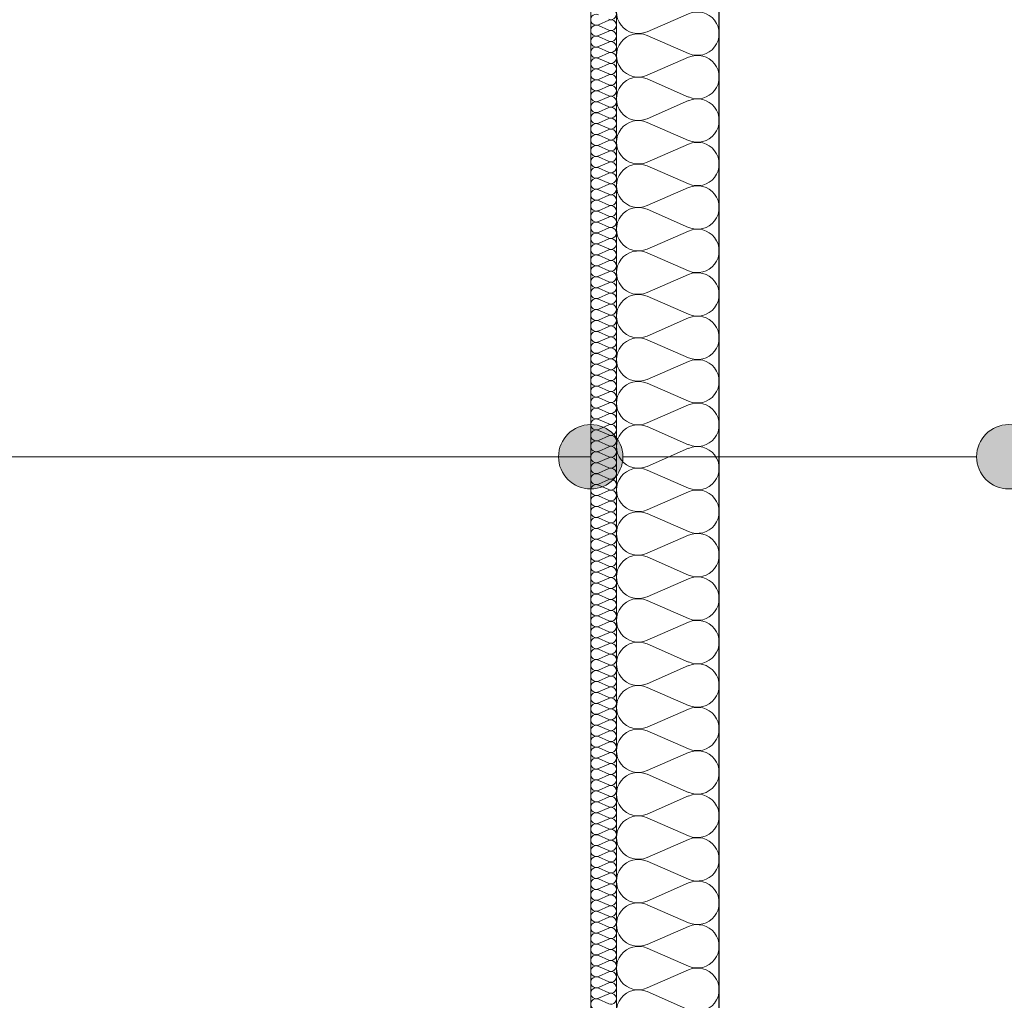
# Model space of a CAD drawing. Extents: x -440864 to -355682, y 13652 to 155872.
# Tile 64 of 179: x -431373 to -429842, y 68226 to 69750. Entities that reach past the tile are written whole.
import ezdxf

# ---------------------------------------------------------------- set-up
doc = ezdxf.new("R2010")
doc.units = 0
doc.header["$MEASUREMENT"] = 0
for name, color, linetype in [('#podkład', 252, 'Continuous'), ('Arch ocieplenie', 252, 'Continuous'), ('Arch opisy', 252, 'Continuous'), ('Inwent Izolacje', 252, 'Continuous')]:
    doc.layers.add(name, color=color, linetype=linetype)
for name, color, linetype, lineweight in [('Arch ocieplenie_Nr_Pióra__9', 252, 'Continuous', 13), ('Arch opisy_Nr_Pióra__21', 252, 'Continuous', 9), ('Arch wykończenie_Nr_Pióra__3', 252, 'Continuous', 18), ('Inwent Izolacje_Nr_Pióra__2', 252, 'Continuous', 13), ('INWENT.ŚCIANY_Nr_Pióra__1', 252, 'Continuous', 25), ('INWENT.ŚCIANY_Nr_Pióra__2', 252, 'Continuous', 13)]:
    doc.layers.add(name, color=color, linetype=linetype, lineweight=lineweight)

# ---------------------------------------------------------------- blocks, each defined once
blk = doc.blocks.new('Izolacja cieplna 14_200', base_point=(-430484.9, 72292.6))
at = {"layer": 'Arch ocieplenie_Nr_Pióra__9', "linetype": 'Continuous'}
for p, q in [((-430456.9, 70897.9), (-430473, 70890.8)), ((-430473, 70889.4), (-430456.9, 70882.3)), ((-430456.9, 70880.9), (-430473, 70873.8)), ((-430473, 70872.4), (-430456.9, 70865.3)), ((-430456.9, 70863.9), (-430473, 70856.8)), ((-430473, 70855.4), (-430456.9, 70848.3)), ((-430456.9, 70846.9), (-430473, 70839.8)), ((-430473, 70838.4), (-430456.9, 70831.3)), ((-430456.9, 70829.9), (-430473, 70822.8)), ((-430473, 70821.4), (-430456.9, 70814.3)), ((-430456.9, 70812.9), (-430473, 70805.8)), ((-430473, 70804.4), (-430456.9, 70797.3)), ((-430456.9, 70795.9), (-430473, 70788.8)), ((-430473, 70787.4), (-430456.9, 70780.3)), ((-430456.9, 70778.9), (-430473, 70771.8)), ((-430473, 70770.4), (-430456.9, 70763.3)), ((-430456.9, 70761.9), (-430473, 70754.8)), ((-430473, 70753.4), (-430456.9, 70746.3)), ((-430456.9, 70744.9), (-430473, 70737.8)), ((-430473, 70736.4), (-430456.9, 70729.3)), ((-430456.9, 70727.9), (-430473, 70720.8)), ((-430473, 70719.4), (-430456.9, 70712.3)), ((-430456.9, 70710.9), (-430473, 70703.8)), ((-430473, 70702.4), (-430456.9, 70695.3)), ((-430456.9, 70693.9), (-430473, 70686.8)), ((-430473, 70685.4), (-430456.9, 70678.3)), ((-430456.9, 70676.9), (-430473, 70669.8)), ((-430473, 70668.4), (-430456.9, 70661.3)), ((-430456.9, 70659.9), (-430473, 70652.8)), ((-430473, 70651.4), (-430456.9, 70644.3)), ((-430456.9, 70642.9), (-430473, 70635.8)), ((-430473, 70634.4), (-430456.9, 70627.3)), ((-430456.9, 70625.9), (-430473, 70618.8)), ((-430473, 70617.4), (-430456.9, 70610.3)), ((-430456.9, 70608.9), (-430473, 70601.8)), ((-430473, 70600.4), (-430456.9, 70593.3)), ((-430456.9, 70591.9), (-430473, 70584.8)), ((-430473, 70583.4), (-430456.9, 70576.3)), ((-430456.9, 70574.9), (-430473, 70567.8)), ((-430473, 70566.4), (-430456.9, 70559.3)), ((-430456.9, 70557.9), (-430473, 70550.8)), ((-430473, 70549.4), (-430456.9, 70542.3)), ((-430456.9, 70540.9), (-430473, 70533.8)), ((-430473, 70532.4), (-430456.9, 70525.3)), ((-430456.9, 70523.9), (-430473, 70516.8)), ((-430473, 70515.4), (-430456.9, 70508.3)), ((-430456.9, 70506.9), (-430473, 70499.8)), ((-430473, 70498.4), (-430456.9, 70491.3)), ((-430456.9, 70489.9), (-430473, 70482.8)), ((-430473, 70481.4), (-430456.9, 70474.3)), ((-430456.9, 70472.9), (-430473, 70465.8)), ((-430473, 70464.4), (-430456.9, 70457.3)), ((-430456.9, 70455.9), (-430473, 70448.8)), ((-430473, 70447.4), (-430456.9, 70440.3)), ((-430456.9, 70438.9), (-430473, 70431.8)), ((-430473, 70430.4), (-430456.9, 70423.3)), ((-430456.9, 70421.9), (-430473, 70414.8)), ((-430473, 70413.4), (-430456.9, 70406.3)), ((-430456.9, 70404.9), (-430473, 70397.8)), ((-430473, 70396.4), (-430456.9, 70389.3)), ((-430456.9, 70387.9), (-430473, 70380.8)), ((-430473, 70379.4), (-430456.9, 70372.3)), ((-430456.9, 70370.9), (-430473, 70363.8)), ((-430473, 70362.4), (-430456.9, 70355.3)), ((-430456.9, 70353.9), (-430473, 70346.8)), ((-430473, 70345.4), (-430456.9, 70338.3)), ((-430456.9, 70336.9), (-430473, 70329.8)), ((-430473, 70328.4), (-430456.9, 70321.3)), ((-430456.9, 70319.9), (-430473, 70312.8)), ((-430473, 70311.4), (-430456.9, 70304.3)), ((-430456.9, 70302.9), (-430473, 70295.8)), ((-430473, 70294.4), (-430456.9, 70287.3)), ((-430456.9, 70285.9), (-430473, 70278.8)), ((-430473, 70277.4), (-430456.9, 70270.3)), ((-430456.9, 70268.9), (-430473, 70261.8)), ((-430473, 70260.4), (-430456.9, 70253.3)), ((-430456.9, 70251.9), (-430473, 70244.8)), ((-430473, 70243.4), (-430456.9, 70236.3)), ((-430456.9, 70234.9), (-430473, 70227.8)), ((-430473, 70226.4), (-430456.9, 70219.3)), ((-430456.9, 70217.9), (-430473, 70210.8)), ((-430473, 70209.4), (-430456.9, 70202.3)), ((-430456.9, 70200.9), (-430473, 70193.8)), ((-430473, 70192.4), (-430456.9, 70185.3)), ((-430456.9, 70183.9), (-430473, 70176.8)), ((-430473, 70175.4), (-430456.9, 70168.3)), ((-430456.9, 70166.9), (-430473, 70159.8)), ((-430473, 70158.4), (-430456.9, 70151.3)), ((-430456.9, 70149.9), (-430473, 70142.8)), ((-430473, 70141.4), (-430456.9, 70134.3)), ((-430456.9, 70132.9), (-430473, 70125.8)), ((-430473, 70124.4), (-430456.9, 70117.3)), ((-430456.9, 70115.9), (-430473, 70108.8)), ((-430473, 70107.4), (-430456.9, 70100.3)), ((-430456.9, 70098.9), (-430473, 70091.8)), ((-430473, 70090.4), (-430456.9, 70083.3)), ((-430456.9, 70081.9), (-430473, 70074.8)), ((-430473, 70073.4), (-430456.9, 70066.3)), ((-430456.9, 70064.9), (-430473, 70057.8)), ((-430473, 70056.4), (-430456.9, 70049.3)), ((-430456.9, 70047.9), (-430473, 70040.8)), ((-430473, 70039.4), (-430456.9, 70032.3)), ((-430456.9, 70030.9), (-430473, 70023.8)), ((-430473, 70022.4), (-430456.9, 70015.3)), ((-430456.9, 70013.9), (-430473, 70006.8)), ((-430473, 70005.4), (-430456.9, 69998.3)), ((-430456.9, 69996.9), (-430473, 69989.8)), ((-430473, 69988.4), (-430456.9, 69981.3)), ((-430456.9, 69979.9), (-430473, 69972.8)), ((-430473, 69971.4), (-430456.9, 69964.3)), ((-430456.9, 69962.9), (-430473, 69955.8)), ((-430473, 69954.4), (-430456.9, 69947.3)), ((-430456.9, 69945.9), (-430473, 69938.8)), ((-430473, 69937.4), (-430456.9, 69930.3)), ((-430456.9, 69928.9), (-430473, 69921.8)), ((-430473, 69920.4), (-430456.9, 69913.3)), ((-430456.9, 69911.9), (-430473, 69904.8)), ((-430473, 69903.4), (-430456.9, 69896.3)), ((-430456.9, 69894.9), (-430473, 69887.8)), ((-430473, 69886.4), (-430456.9, 69879.3)), ((-430456.9, 69877.9), (-430473, 69870.8)), ((-430473, 69869.4), (-430456.9, 69862.3)), ((-430456.9, 69860.9), (-430473, 69853.8)), ((-430473, 69852.4), (-430456.9, 69845.3)), ((-430456.9, 69843.9), (-430473, 69836.8)), ((-430473, 69835.4), (-430456.9, 69828.3)), ((-430456.9, 69826.9), (-430473, 69819.8)), ((-430473, 69818.4), (-430456.9, 69811.3)), ((-430456.9, 69809.9), (-430473, 69802.8)), ((-430473, 69801.4), (-430456.9, 69794.3)), ((-430456.9, 69792.9), (-430473, 69785.8)), ((-430473, 69784.4), (-430456.9, 69777.3)), ((-430456.9, 69775.9), (-430473, 69768.8)), ((-430473, 69767.4), (-430456.9, 69760.3)), ((-430456.9, 69758.9), (-430473, 69751.8)), ((-430473, 69750.4), (-430456.9, 69743.3)), ((-430456.9, 69741.9), (-430473, 69734.8)), ((-430473, 69733.4), (-430456.9, 69726.3)), ((-430456.9, 69724.9), (-430473, 69717.8)), ((-430473, 69716.4), (-430456.9, 69709.3)), ((-430456.9, 69707.9), (-430473, 69700.8)), ((-430473, 69699.4), (-430456.9, 69692.3)), ((-430456.9, 69690.9), (-430473, 69683.8)), ((-430473, 69682.4), (-430456.9, 69675.3)), ((-430456.9, 69673.9), (-430473, 69666.8)), ((-430473, 69665.4), (-430456.9, 69658.3)), ((-430456.9, 69656.9), (-430473, 69649.8)), ((-430473, 69648.4), (-430456.9, 69641.3)), ((-430456.9, 69639.9), (-430473, 69632.8)), ((-430473, 69631.4), (-430456.9, 69624.3)), ((-430456.9, 69622.9), (-430473, 69615.8)), ((-430473, 69614.4), (-430456.9, 69607.3)), ((-430456.9, 69605.9), (-430473, 69598.8)), ((-430473, 69597.4), (-430456.9, 69590.3)), ((-430456.9, 69588.9), (-430473, 69581.8)), ((-430473, 69580.4), (-430456.9, 69573.3)), ((-430456.9, 69571.9), (-430473, 69564.8)), ((-430473, 69563.4), (-430456.9, 69556.3)), ((-430456.9, 69554.9), (-430473, 69547.8)), ((-430473, 69546.4), (-430456.9, 69539.3)), ((-430456.9, 69537.9), (-430473, 69530.8)), ((-430473, 69529.4), (-430456.9, 69522.3)), ((-430456.9, 69520.9), (-430473, 69513.8)), ((-430473, 69512.4), (-430456.9, 69505.3)), ((-430456.9, 69503.9), (-430473, 69496.8)), ((-430473, 69495.4), (-430456.9, 69488.3)), ((-430456.9, 69486.9), (-430473, 69479.8)), ((-430473, 69478.4), (-430456.9, 69471.3)), ((-430456.9, 69469.9), (-430473, 69462.8)), ((-430473, 69461.4), (-430456.9, 69454.3)), ((-430456.9, 69452.9), (-430473, 69445.8)), ((-430473, 69444.4), (-430456.9, 69437.3)), ((-430456.9, 69435.9), (-430473, 69428.8)), ((-430473, 69427.4), (-430456.9, 69420.3)), ((-430456.9, 69418.9), (-430473, 69411.8)), ((-430473, 69410.4), (-430456.9, 69403.3)), ((-430456.9, 69401.9), (-430473, 69394.8)), ((-430473, 69393.4), (-430456.9, 69386.3)), ((-430456.9, 69384.9), (-430473, 69377.8)), ((-430473, 69376.4), (-430456.9, 69369.3))]:
    blk.add_line(p, q, dxfattribs=at)
for centre, start_param, end_param in [((-430453.5, 70907.1), 4.299595, 8.266775), ((-430476.4, 70898.6), 1.158004, 5.125183), ((-430476.4, 70881.6), 1.158004, 5.125183), ((-430453.5, 70890.1), 4.299595, 8.266775), ((-430476.4, 70864.6), 1.158004, 5.125183), ((-430453.5, 70873.1), 4.299595, 8.266775), ((-430476.4, 70847.6), 1.158004, 5.125183), ((-430453.5, 70856.1), 4.299595, 8.266775), ((-430476.4, 70830.6), 1.158004, 5.125183), ((-430453.5, 70839.1), 4.299595, 8.266775), ((-430453.5, 70822.1), 4.299595, 8.266775), ((-430476.4, 70813.6), 1.158004, 5.125183), ((-430453.5, 70805.1), 4.299595, 8.266775), ((-430476.4, 70796.6), 1.158004, 5.125183), ((-430453.5, 70788.1), 4.299595, 8.266775), ((-430476.4, 70779.6), 1.158004, 5.125183), ((-430453.5, 70771.1), 4.299595, 8.266775), ((-430476.4, 70762.6), 1.158004, 5.125183), ((-430453.5, 70754.1), 4.299595, 8.266775), ((-430476.4, 70745.6), 1.158004, 5.125183), ((-430476.4, 70728.6), 1.158004, 5.125183), ((-430453.5, 70737.1), 4.299595, 8.266775), ((-430476.4, 70711.6), 1.158004, 5.125183), ((-430453.5, 70720.1), 4.299595, 8.266775), ((-430476.4, 70694.6), 1.158004, 5.125183), ((-430453.5, 70703.1), 4.299595, 8.266775), ((-430476.4, 70677.6), 1.158004, 5.125183), ((-430453.5, 70686.1), 4.299595, 8.266775), ((-430453.5, 70669.1), 4.299595, 8.266775), ((-430476.4, 70660.6), 1.158004, 5.125183), ((-430453.5, 70652.1), 4.299595, 8.266775), ((-430476.4, 70643.6), 1.158004, 5.125183), ((-430453.5, 70635.1), 4.299595, 8.266775), ((-430476.4, 70626.6), 1.158004, 5.125183), ((-430453.5, 70618.1), 4.299595, 8.266775), ((-430476.4, 70609.6), 1.158004, 5.125183), ((-430453.5, 70601.1), 4.299595, 8.266775), ((-430476.4, 70592.6), 1.158004, 5.125183), ((-430476.4, 70575.6), 1.158004, 5.125183), ((-430453.5, 70584.1), 4.299595, 8.266775), ((-430476.4, 70558.6), 1.158004, 5.125183), ((-430453.5, 70567.1), 4.299595, 8.266775), ((-430476.4, 70541.6), 1.158004, 5.125183), ((-430453.5, 70550.1), 4.299595, 8.266775), ((-430476.4, 70524.6), 1.158004, 5.125183), ((-430453.5, 70533.1), 4.299595, 8.266775), ((-430453.5, 70516.1), 4.299595, 8.266775), ((-430476.4, 70507.6), 1.158004, 5.125183), ((-430453.5, 70499.1), 4.299595, 8.266775), ((-430476.4, 70490.6), 1.158004, 5.125183), ((-430453.5, 70482.1), 4.299595, 8.266775), ((-430476.4, 70473.6), 1.158004, 5.125183), ((-430453.5, 70465.1), 4.299595, 8.266775), ((-430476.4, 70456.6), 1.158004, 5.125183), ((-430453.5, 70448.1), 4.299595, 8.266775), ((-430476.4, 70439.6), 1.158004, 5.125183), ((-430476.4, 70422.6), 1.158004, 5.125183), ((-430453.5, 70431.1), 4.299595, 8.266775), ((-430476.4, 70405.6), 1.158004, 5.125183), ((-430453.5, 70414.1), 4.299595, 8.266775), ((-430476.4, 70388.6), 1.158004, 5.125183), ((-430453.5, 70397.1), 4.299595, 8.266775), ((-430476.4, 70371.6), 1.158004, 5.125183), ((-430453.5, 70380.1), 4.299595, 8.266775), ((-430453.5, 70363.1), 4.299595, 8.266775), ((-430476.4, 70354.6), 1.158004, 5.125183), ((-430453.5, 70346.1), 4.299595, 8.266775), ((-430476.4, 70337.6), 1.158004, 5.125183), ((-430453.5, 70329.1), 4.299595, 8.266775), ((-430476.4, 70320.6), 1.158004, 5.125183), ((-430453.5, 70312.1), 4.299595, 8.266775), ((-430476.4, 70303.6), 1.158004, 5.125183), ((-430453.5, 70295.1), 4.299595, 8.266775), ((-430476.4, 70286.6), 1.158004, 5.125183), ((-430476.4, 70269.6), 1.158004, 5.125183), ((-430453.5, 70278.1), 4.299595, 8.266775), ((-430476.4, 70252.6), 1.158004, 5.125183), ((-430453.5, 70261.1), 4.299595, 8.266775), ((-430476.4, 70235.6), 1.158004, 5.125183), ((-430453.5, 70244.1), 4.299595, 8.266775), ((-430476.4, 70218.6), 1.158004, 5.125183), ((-430453.5, 70227.1), 4.299595, 8.266775), ((-430453.5, 70210.1), 4.299595, 8.266775), ((-430476.4, 70201.6), 1.158004, 5.125183), ((-430453.5, 70193.1), 4.299595, 8.266775), ((-430476.4, 70184.6), 1.158004, 5.125183), ((-430453.5, 70176.1), 4.299595, 8.266775), ((-430476.4, 70167.6), 1.158004, 5.125183), ((-430453.5, 70159.1), 4.299595, 8.266775), ((-430476.4, 70150.6), 1.158004, 5.125183), ((-430453.5, 70142.1), 4.299595, 8.266775), ((-430476.4, 70133.6), 1.158004, 5.125183), ((-430476.4, 70116.6), 1.158004, 5.125183), ((-430453.5, 70125.1), 4.299595, 8.266775), ((-430476.4, 70099.6), 1.158004, 5.125183), ((-430453.5, 70108.1), 4.299595, 8.266775), ((-430476.4, 70082.6), 1.158004, 5.125183), ((-430453.5, 70091.1), 4.299595, 8.266775), ((-430476.4, 70065.6), 1.158004, 5.125183), ((-430453.5, 70074.1), 4.299595, 8.266775), ((-430453.5, 70057.1), 4.299595, 8.266775), ((-430476.4, 70048.6), 1.158004, 5.125183), ((-430453.5, 70040.1), 4.299595, 8.266775), ((-430476.4, 70031.6), 1.158004, 5.125183), ((-430453.5, 70023.1), 4.299595, 8.266775), ((-430476.4, 70014.6), 1.158004, 5.125183), ((-430453.5, 70006.1), 4.299595, 8.266775), ((-430476.4, 69997.6), 1.158004, 5.125183), ((-430453.5, 69989.1), 4.299595, 8.266775), ((-430476.4, 69980.6), 1.158004, 5.125183), ((-430476.4, 69963.6), 1.158004, 5.125183), ((-430453.5, 69972.1), 4.299595, 8.266775), ((-430476.4, 69946.6), 1.158004, 5.125183), ((-430453.5, 69955.1), 4.299595, 8.266775), ((-430476.4, 69929.6), 1.158004, 5.125183), ((-430453.5, 69938.1), 4.299595, 8.266775), ((-430476.4, 69912.6), 1.158004, 5.125183), ((-430453.5, 69921.1), 4.299595, 8.266775), ((-430453.5, 69904.1), 4.299595, 8.266775), ((-430476.4, 69895.6), 1.158004, 5.125183), ((-430453.5, 69887.1), 4.299595, 8.266775), ((-430476.4, 69878.6), 1.158004, 5.125183), ((-430453.5, 69870.1), 4.299595, 8.266775), ((-430476.4, 69861.6), 1.158004, 5.125183), ((-430453.5, 69853.1), 4.299595, 8.266775), ((-430476.4, 69844.6), 1.158004, 5.125183), ((-430453.5, 69836.1), 4.299595, 8.266775), ((-430476.4, 69827.6), 1.158004, 5.125183), ((-430476.4, 69810.6), 1.158004, 5.125183), ((-430453.5, 69819.1), 4.299595, 8.266775), ((-430476.4, 69793.6), 1.158004, 5.125183), ((-430453.5, 69802.1), 4.299595, 8.266775), ((-430476.4, 69776.6), 1.158004, 5.125183), ((-430453.5, 69785.1), 4.299595, 8.266775), ((-430476.4, 69759.6), 1.158004, 5.125183), ((-430453.5, 69768.1), 4.299595, 8.266775), ((-430453.5, 69751.1), 4.299595, 8.266775), ((-430476.4, 69742.6), 1.158004, 5.125183), ((-430453.5, 69734.1), 4.299595, 8.266775), ((-430476.4, 69725.6), 1.158004, 5.125183), ((-430453.5, 69717.1), 4.299595, 8.266775), ((-430476.4, 69708.6), 1.158004, 5.125183), ((-430453.5, 69700.1), 4.299595, 8.266775), ((-430476.4, 69691.6), 1.158004, 5.125183), ((-430453.5, 69683.1), 4.299595, 8.266775), ((-430476.4, 69674.6), 1.158004, 5.125183), ((-430476.4, 69657.6), 1.158004, 5.125183), ((-430453.5, 69666.1), 4.299595, 8.266775), ((-430476.4, 69640.6), 1.158004, 5.125183), ((-430453.5, 69649.1), 4.299595, 8.266775), ((-430476.4, 69623.6), 1.158004, 5.125183), ((-430453.5, 69632.1), 4.299595, 8.266775), ((-430476.4, 69606.6), 1.158004, 5.125183), ((-430453.5, 69615.1), 4.299595, 8.266775), ((-430453.5, 69598.1), 4.299595, 8.266775), ((-430476.4, 69589.6), 1.158004, 5.125183), ((-430453.5, 69581.1), 4.299595, 8.266775), ((-430476.4, 69572.6), 1.158004, 5.125183), ((-430453.5, 69564.1), 4.299595, 8.266775), ((-430476.4, 69555.6), 1.158004, 5.125183), ((-430453.5, 69547.1), 4.299595, 8.266775), ((-430476.4, 69538.6), 1.158004, 5.125183), ((-430453.5, 69530.1), 4.299595, 8.266775), ((-430476.4, 69521.6), 1.158004, 5.125183), ((-430476.4, 69504.6), 1.158004, 5.125183), ((-430453.5, 69513.1), 4.299595, 8.266775), ((-430476.4, 69487.6), 1.158004, 5.125183), ((-430453.5, 69496.1), 4.299595, 8.266775), ((-430476.4, 69470.6), 1.158004, 5.125183), ((-430453.5, 69479.1), 4.299595, 8.266775), ((-430476.4, 69453.6), 1.158004, 5.125183), ((-430453.5, 69462.1), 4.299595, 8.266775), ((-430453.5, 69445.1), 4.299595, 8.266775), ((-430476.4, 69436.6), 1.158004, 5.125183), ((-430453.5, 69428.1), 4.299595, 8.266775), ((-430476.4, 69419.6), 1.158004, 5.125183), ((-430453.5, 69411.1), 4.299595, 8.266775), ((-430476.4, 69402.6), 1.158004, 5.125183), ((-430453.5, 69394.1), 4.299595, 8.266775), ((-430476.4, 69385.6), 1.158004, 5.125183), ((-430453.5, 69377.1), 4.299595, 8.266775), ((-430476.4, 69368.6), 1.158004, 5.125183)]:
    blk.add_ellipse(centre, major_axis=(8.51, 0), ratio=0.999163, start_param=start_param, end_param=end_param, dxfattribs=at)
blk = doc.blocks.new('Izolacja cieplna 14_323', base_point=(-430284.9, 67702.6))
at = {"layer": 'Inwent Izolacje_Nr_Pióra__2', "linetype": 'Continuous'}
for p, q in [((-430397.3, 70879.8), (-430332.6, 70907.9)), ((-430332.6, 70846), (-430397.3, 70874.1)), ((-430397.3, 70812.2), (-430332.6, 70840.3)), ((-430332.6, 70778.4), (-430397.3, 70806.5)), ((-430397.3, 70744.7), (-430332.6, 70772.8)), ((-430332.6, 70710.9), (-430397.3, 70739)), ((-430397.3, 70677.1), (-430332.6, 70705.2)), ((-430332.6, 70643.4), (-430397.3, 70671.5)), ((-430397.3, 70609.6), (-430332.6, 70637.7)), ((-430332.6, 70575.8), (-430397.3, 70603.9)), ((-430397.3, 70542.1), (-430332.6, 70570.2)), ((-430332.6, 70508.3), (-430397.3, 70536.4)), ((-430397.3, 70474.5), (-430332.6, 70502.6)), ((-430332.6, 70440.8), (-430397.3, 70468.9)), ((-430397.3, 70407), (-430332.6, 70435.1)), ((-430332.6, 70373.2), (-430397.3, 70401.3)), ((-430397.3, 70339.4), (-430332.6, 70367.5)), ((-430332.6, 70305.7), (-430397.3, 70333.8)), ((-430397.3, 70271.9), (-430332.6, 70300)), ((-430332.6, 70238.1), (-430397.3, 70266.2)), ((-430397.3, 70204.4), (-430332.6, 70232.5)), ((-430332.6, 70170.6), (-430397.3, 70198.7)), ((-430397.3, 70136.8), (-430332.6, 70164.9)), ((-430332.6, 70103.1), (-430397.3, 70131.2)), ((-430397.3, 70069.3), (-430332.6, 70097.4)), ((-430332.6, 70035.5), (-430397.3, 70063.6)), ((-430397.3, 70001.8), (-430332.6, 70029.9)), ((-430332.6, 69968), (-430397.3, 69996.1)), ((-430397.3, 69934.2), (-430332.6, 69962.3)), ((-430332.6, 69900.4), (-430397.3, 69928.5)), ((-430397.3, 69866.7), (-430332.6, 69894.8)), ((-430332.6, 69832.9), (-430397.3, 69861)), ((-430397.3, 69799.1), (-430332.6, 69827.2)), ((-430332.6, 69765.4), (-430397.3, 69793.5)), ((-430397.3, 69731.6), (-430332.6, 69759.7)), ((-430332.6, 69697.8), (-430397.3, 69725.9)), ((-430397.3, 69664.1), (-430332.6, 69692.2)), ((-430332.6, 69630.3), (-430397.3, 69658.4)), ((-430397.3, 69596.5), (-430332.6, 69624.6)), ((-430332.6, 69562.8), (-430397.3, 69590.9)), ((-430397.3, 69529), (-430332.6, 69557.1)), ((-430332.6, 69495.2), (-430397.3, 69523.3)), ((-430397.3, 69461.4), (-430332.6, 69489.5)), ((-430332.6, 69427.7), (-430397.3, 69455.8)), ((-430397.3, 69393.9), (-430332.6, 69422)), ((-430332.6, 69360.1), (-430397.3, 69388.2))]:
    blk.add_line(p, q, dxfattribs=at)
for centre, start_param, end_param in [((-430410.9, 70910.7), 4.299595, 8.266775), ((-430319, 70876.9), 1.158004, 5.125183), ((-430410.9, 70843.1), 4.299595, 8.266775), ((-430319, 70809.4), 1.158004, 5.125183), ((-430410.9, 70775.6), 4.299595, 8.266775), ((-430319, 70741.8), 1.158004, 5.125183), ((-430410.9, 70708.1), 4.299595, 8.266775), ((-430319, 70674.3), 1.158004, 5.125183), ((-430410.9, 70640.5), 4.299595, 8.266775), ((-430319, 70606.8), 1.158004, 5.125183), ((-430410.9, 70573), 4.299595, 8.266775), ((-430319, 70539.2), 1.158004, 5.125183), ((-430410.9, 70505.5), 4.299595, 8.266775), ((-430319, 70471.7), 1.158004, 5.125183), ((-430410.9, 70437.9), 4.299595, 8.266775), ((-430319, 70404.1), 1.158004, 5.125183), ((-430410.9, 70370.4), 4.299595, 8.266775), ((-430319, 70336.6), 1.158004, 5.125183), ((-430410.9, 70302.8), 4.299595, 8.266775), ((-430319, 70269.1), 1.158004, 5.125183), ((-430410.9, 70235.3), 4.299595, 8.266775), ((-430319, 70201.5), 1.158004, 5.125183), ((-430410.9, 70167.8), 4.299595, 8.266775), ((-430319, 70134), 1.158004, 5.125183), ((-430410.9, 70100.2), 4.299595, 8.266775), ((-430319, 70066.5), 1.158004, 5.125183), ((-430410.9, 70032.7), 4.299595, 8.266775), ((-430319, 69998.9), 1.158004, 5.125183), ((-430410.9, 69965.1), 4.299595, 8.266775), ((-430319, 69931.4), 1.158004, 5.125183), ((-430410.9, 69897.6), 4.299595, 8.266775), ((-430319, 69863.8), 1.158004, 5.125183), ((-430410.9, 69830.1), 4.299595, 8.266775), ((-430319, 69796.3), 1.158004, 5.125183), ((-430410.9, 69762.5), 4.299595, 8.266775), ((-430319, 69728.8), 1.158004, 5.125183), ((-430410.9, 69695), 4.299595, 8.266775), ((-430319, 69661.2), 1.158004, 5.125183), ((-430410.9, 69627.5), 4.299595, 8.266775), ((-430319, 69593.7), 1.158004, 5.125183), ((-430410.9, 69559.9), 4.299595, 8.266775), ((-430319, 69526.1), 1.158004, 5.125183), ((-430410.9, 69492.4), 4.299595, 8.266775), ((-430319, 69458.6), 1.158004, 5.125183), ((-430410.9, 69424.8), 4.299595, 8.266775), ((-430319, 69391.1), 1.158004, 5.125183), ((-430410.9, 69357.3), 4.299595, 8.266775)]:
    blk.add_ellipse(centre, major_axis=(-34, 0), ratio=0.992381, start_param=start_param, end_param=end_param, dxfattribs=at)
blk = doc.blocks.new('Linia_150', base_point=(-430484.9, 70219.3))
at = {"layer": 'Arch opisy_Nr_Pióra__21', "linetype": 'Continuous'}
blk.add_line((-430484.9, 70219.3), (-432564.7, 70219.3), dxfattribs=at)
blk = doc.blocks.new('Linia_151', base_point=(-429834.9, 70219.3))
at = {"layer": 'Arch opisy_Nr_Pióra__21', "linetype": 'Continuous'}
for points in [[(-430434.9, 70219.3), (-430438.8, 70238.4), (-430449.6, 70254.6), (-430465.8, 70265.5), (-430484.9, 70269.3), (-430504.1, 70265.5), (-430520.3, 70254.6), (-430531.1, 70238.4), (-430534.9, 70219.3), (-430531.1, 70200.2), (-430520.3, 70183.9), (-430504.1, 70173.1), (-430484.9, 70169.3), (-430465.8, 70173.1), (-430449.6, 70183.9), (-430438.8, 70200.2)], [(-429784.9, 70219.3), (-429788.8, 70238.4), (-429799.6, 70254.6), (-429815.8, 70265.5), (-429834.9, 70269.3), (-429854.1, 70265.5), (-429870.3, 70254.6), (-429881.1, 70238.4), (-429884.9, 70219.3), (-429881.1, 70200.2), (-429870.3, 70183.9), (-429854.1, 70173.1), (-429834.9, 70169.3), (-429815.8, 70173.1), (-429799.6, 70183.9), (-429788.8, 70200.2)]]:
    blk.add_hatch(color=256, dxfattribs=at).paths.add_polyline_path(points, flags=0)
blk.add_line((-429884.9, 70219.3), (-430434.9, 70219.3), dxfattribs=at)
for centre in [(-430484.9, 70219.3), (-429834.9, 70219.3)]:
    blk.add_circle(centre, 50, dxfattribs=at)
blk = doc.blocks.new('piętro')
at = {"layer": 'Arch wykończenie_Nr_Pióra__3', "color": 252, "linetype": 'Continuous'}
blk.add_line((-430484.9, 60054.3), (-430484.9, 64644.3), dxfattribs=at)
at = {"layer": 'INWENT.ŚCIANY_Nr_Pióra__1', "color": 252, "linetype": 'Continuous'}
blk.add_line((-430284.9, 60094.3), (-430284.9, 64444.3), dxfattribs=at)
at = {"layer": 'INWENT.ŚCIANY_Nr_Pióra__2', "color": 252, "linetype": 'Continuous'}
blk.add_line((-430444.9, 60054.3), (-430444.9, 64604.3), dxfattribs=at)
at = {"layer": 'Arch ocieplenie', "color": 252, "linetype": 'Continuous', "lineweight": 13}
blk.add_blockref('Izolacja cieplna 14_200', (-430484.9, 64644.3), dxfattribs=at)
at = {"layer": 'Arch opisy', "color": 252, "linetype": 'Continuous'}
for name, p in [('Linia_150', (-430484.9, 62571)), ('Linia_151', (-429834.9, 62571))]:
    blk.add_blockref(name, p, dxfattribs=at)
at = {"layer": 'Inwent Izolacje', "color": 252, "linetype": 'Continuous', "lineweight": 13}
blk.add_blockref('Izolacja cieplna 14_323', (-430284.9, 60054.3), dxfattribs=at)

msp = doc.modelspace()

# ---------------------------------------------------------------- block references
at = {"layer": '#podkład', "color": 3, "lineweight": 50}
msp.add_blockref('piętro', (0, 6500), dxfattribs=at)

doc.saveas('drawing.dxf')
